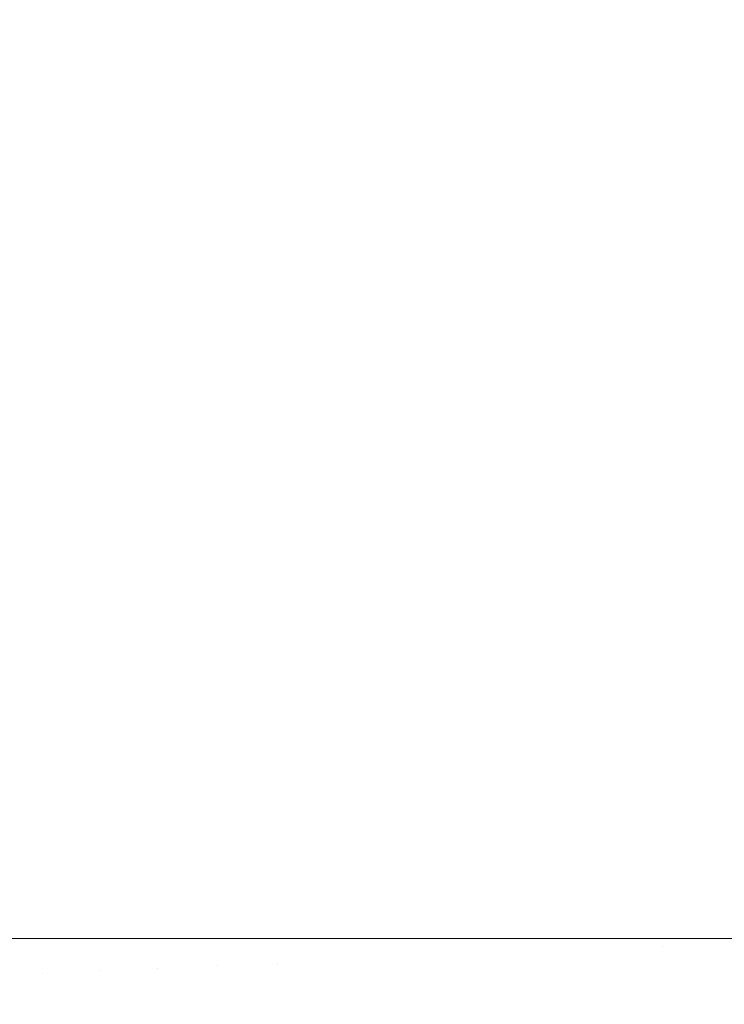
# Model space of a CAD drawing. Header units: centimetres. Extents: x -26 to 27.3, y -25.3 to -23.5.
# Tile 8 of 200: x -25.9446 to -25.8992, y -25.1641 to -25.1007. Entities that reach past the tile are written whole.
import ezdxf

# ---------------------------------------------------------------- set-up
doc = ezdxf.new("R2010")
doc.units = ezdxf.units.CM
doc.header["$LTSCALE"] = 2.54
doc.layers.add('Lucido design-1', color=7, linetype='Continuous')

# ---------------------------------------------------------------- blocks, each defined once
blk = doc.blocks.new('Gruppo-4-1')
at = {"color": 7, "linetype": 'Continuous', "lineweight": 9}
for points, invisible_edges in [([(-25.945721, -25.159888, -350.066134), (-25.945721, -23.559888, -350.066134), (-25.942291, -23.559888, -350.068299), (-25.942291, -25.159888, -350.068299)], 5), ([(-25.943176, -23.559888, -349.297574), (-25.945711, -23.559888, -349.299214), (-25.945711, -25.159888, -349.299214), (-25.943176, -25.159888, -349.297574)], 10), ([(-25.943176, -25.159888, -349.297574), (-25.942283, -25.159888, -349.297049), (-25.942283, -23.559888, -349.297049), (-25.943176, -23.559888, -349.297574)], 10), ([(-25.942291, -25.159888, -350.068299), (-25.942291, -23.559888, -350.068299), (-25.938781, -23.559888, -350.07032), (-25.938781, -25.159888, -350.07032)], 5), ([(-25.939513, -23.559888, -349.295419), (-25.942283, -23.559888, -349.297049), (-25.942283, -25.159888, -349.297049), (-25.939513, -25.159888, -349.295419)], 10), ([(-25.939513, -25.159888, -349.295419), (-25.938774, -25.159888, -349.295026), (-25.938774, -23.559888, -349.295026), (-25.939513, -23.559888, -349.295419)], 10), ([(-25.938781, -25.159888, -350.07032), (-25.938781, -23.559888, -350.07032), (-25.935195, -23.559888, -350.072196), (-25.935195, -25.159888, -350.072196)], 5), ([(-25.935758, -23.559888, -349.29342), (-25.938774, -23.559888, -349.295026), (-25.938774, -25.159888, -349.295026), (-25.935758, -25.159888, -349.29342)], 10), ([(-25.935758, -25.159888, -349.29342), (-25.93519, -25.159888, -349.293148), (-25.93519, -23.559888, -349.293148), (-25.935758, -23.559888, -349.29342)], 10), ([(-25.935195, -25.159888, -350.072196), (-25.935195, -23.559888, -350.072196), (-25.931541, -23.559888, -350.073923), (-25.931541, -25.159888, -350.073923)], 5), ([(-25.931915, -23.559888, -349.291579), (-25.93519, -23.559888, -349.293148), (-25.93519, -25.159888, -349.293148), (-25.931915, -25.159888, -349.291579)], 10), ([(-25.931915, -25.159888, -349.291579), (-25.931538, -25.159888, -349.291418), (-25.931538, -23.559888, -349.291418), (-25.931915, -23.559888, -349.291579)], 10), ([(-25.931541, -25.159888, -350.073923), (-25.931541, -23.559888, -350.073923), (-25.927824, -23.559888, -350.075499), (-25.927824, -25.159888, -350.075499)], 5), ([(-25.927993, -23.559888, -349.289902), (-25.931538, -23.559888, -349.291418), (-25.931538, -25.159888, -349.291418), (-25.927993, -25.159888, -349.289902)], 10), ([(-25.927993, -25.159888, -349.289902), (-25.927822, -25.159888, -349.289838), (-25.927822, -23.559888, -349.289838), (-25.927993, -23.559888, -349.289902)], 10), ([(-25.927824, -25.159888, -350.075499), (-25.927824, -23.559888, -350.075499), (-25.92405, -23.559888, -350.076923), (-25.92405, -25.159888, -350.076923)], 5), ([(-25.927822, -23.559888, -349.289838), (-25.927822, -25.159888, -349.289838), (-25.92405, -25.159888, -349.288412), (-25.92405, -23.559888, -349.288412)], 5), ([(-25.923997, -23.559888, -349.288392), (-25.92405, -23.559888, -349.288412), (-25.92405, -25.159888, -349.288412), (-25.923997, -25.159888, -349.288392)], 10), ([(-25.92405, -25.159888, -350.076923), (-25.92405, -23.559888, -350.076923), (-25.920227, -23.559888, -350.078192), (-25.920227, -25.159888, -350.078192)], 5), ([(-25.923997, -25.159888, -349.288392), (-25.920225, -25.159888, -349.287147), (-25.920225, -23.559888, -349.287147), (-25.923997, -23.559888, -349.288392)], 10), ([(-25.920227, -25.159888, -350.078192), (-25.920227, -23.559888, -350.078192), (-25.91636, -23.559888, -350.079304), (-25.91636, -25.159888, -350.079304)], 5), ([(-25.919934, -23.559888, -349.287051), (-25.920225, -23.559888, -349.287147), (-25.920225, -25.159888, -349.287147), (-25.919934, -25.159888, -349.287051)], 10), ([(-25.919934, -25.159888, -349.287051), (-25.916358, -25.159888, -349.286039), (-25.916358, -23.559888, -349.286039), (-25.919934, -23.559888, -349.287051)], 10), ([(-25.91636, -25.159888, -350.079304), (-25.91636, -23.559888, -350.079304), (-25.912457, -23.559888, -350.080259), (-25.912457, -25.159888, -350.080259)], 5), ([(-25.915811, -23.559888, -349.285885), (-25.916358, -23.559888, -349.286039), (-25.916358, -25.159888, -349.286039), (-25.915811, -25.159888, -349.285885)], 10), ([(-25.915811, -25.159888, -349.285885), (-25.912454, -25.159888, -349.285088), (-25.912454, -23.559888, -349.285088), (-25.915811, -23.559888, -349.285885)], 10), ([(-25.912457, -25.159888, -350.080259), (-25.912457, -23.559888, -350.080259), (-25.908523, -23.559888, -350.081056), (-25.908523, -25.159888, -350.081056)], 5), ([(-25.911636, -23.559888, -349.284894), (-25.912454, -23.559888, -349.285088), (-25.912454, -25.159888, -349.285088), (-25.911636, -25.159888, -349.284894)], 10), ([(-25.911636, -25.159888, -349.284894), (-25.90852, -25.159888, -349.284295), (-25.90852, -23.559888, -349.284295), (-25.911636, -23.559888, -349.284894)], 10), ([(-25.908523, -25.159888, -350.081056), (-25.908523, -23.559888, -350.081056), (-25.904566, -23.559888, -350.081693), (-25.904566, -25.159888, -350.081693)], 5), ([(-25.907415, -23.559888, -349.284083), (-25.90852, -23.559888, -349.284295), (-25.90852, -25.159888, -349.284295), (-25.907415, -25.159888, -349.284083)], 10), ([(-25.907415, -25.159888, -349.284083), (-25.904563, -25.159888, -349.28366), (-25.904563, -23.559888, -349.28366), (-25.907415, -23.559888, -349.284083)], 10), ([(-25.904566, -25.159888, -350.081693), (-25.904566, -23.559888, -350.081693), (-25.900592, -23.559888, -350.082171), (-25.900592, -25.159888, -350.082171)], 5), ([(-25.903156, -23.559888, -349.283452), (-25.904563, -23.559888, -349.28366), (-25.904563, -25.159888, -349.28366), (-25.903156, -25.159888, -349.283452)], 10), ([(-25.903156, -25.159888, -349.283452), (-25.90059, -25.159888, -349.283185), (-25.90059, -23.559888, -349.283185), (-25.903156, -23.559888, -349.283452)], 10), ([(-25.900592, -25.159888, -350.082171), (-25.900592, -23.559888, -350.082171), (-25.896608, -23.559888, -350.082489), (-25.896608, -25.159888, -350.082489)], 5), ([(-25.898866, -23.559888, -349.283005), (-25.90059, -23.559888, -349.283185), (-25.90059, -25.159888, -349.283185), (-25.898866, -25.159888, -349.283005)], 10), ([(-25.946689, -25.162269, -349.29988), (-25.943128, -25.162117, -349.297574), (-25.943176, -25.159888, -349.297574), (-25.945711, -25.159888, -349.299214)], 11), ([(-25.945671, -25.162225, -350.066134), (-25.945721, -25.159888, -350.066134), (-25.942291, -25.159888, -350.068299), (-25.942245, -25.16208, -350.068299)], 13), ([(-25.942283, -25.159888, -349.297049), (-25.943176, -25.159888, -349.297574), (-25.943128, -25.162117, -349.297574)], 10), ([(-25.943128, -25.162117, -349.297574), (-25.939469, -25.161962, -349.295419), (-25.939513, -25.159888, -349.295419), (-25.942283, -25.159888, -349.297049)], 11), ([(-25.942245, -25.16208, -350.068299), (-25.942291, -25.159888, -350.068299), (-25.938781, -25.159888, -350.07032), (-25.938738, -25.161931, -350.07032)], 13), ([(-25.938774, -25.159888, -349.295026), (-25.939513, -25.159888, -349.295419), (-25.939469, -25.161962, -349.295419)], 10), ([(-25.939469, -25.161962, -349.295419), (-25.935717, -25.161803, -349.29342), (-25.935758, -25.159888, -349.29342), (-25.938774, -25.159888, -349.295026)], 11), ([(-25.938738, -25.161931, -350.07032), (-25.938781, -25.159888, -350.07032), (-25.935195, -25.159888, -350.072196), (-25.935155, -25.161779, -350.072196)], 13), ([(-25.93519, -25.159888, -349.293148), (-25.935758, -25.159888, -349.29342), (-25.935717, -25.161803, -349.29342)], 10), ([(-25.935717, -25.161803, -349.29342), (-25.931878, -25.161639, -349.291579), (-25.931915, -25.159888, -349.291579), (-25.93519, -25.159888, -349.293148)], 11), ([(-25.935155, -25.161779, -350.072196), (-25.935195, -25.159888, -350.072196), (-25.931541, -25.159888, -350.073923), (-25.931504, -25.161624, -350.073923)], 13), ([(-25.931538, -25.159888, -349.291418), (-25.931915, -25.159888, -349.291579), (-25.931878, -25.161639, -349.291579)], 10), ([(-25.931878, -25.161639, -349.291579), (-25.927959, -25.161473, -349.289902), (-25.927993, -25.159888, -349.289902), (-25.931538, -25.159888, -349.291418)], 11), ([(-25.931504, -25.161624, -350.073923), (-25.931541, -25.159888, -350.073923), (-25.927824, -25.159888, -350.075499), (-25.92779, -25.161466, -350.075499)], 13), ([(-25.927822, -25.159888, -349.289838), (-25.927993, -25.159888, -349.289902), (-25.927959, -25.161473, -349.289902)], 10), ([(-25.92405, -25.159888, -349.288412), (-25.927822, -25.159888, -349.289838), (-25.927959, -25.161473, -349.289902), (-25.923967, -25.161303, -349.288392)], 14), ([(-25.92779, -25.161466, -350.075499), (-25.927824, -25.159888, -350.075499), (-25.92405, -25.159888, -350.076923), (-25.92402, -25.161306, -350.076923)], 13), ([(-25.923967, -25.161303, -349.288392), (-25.923997, -25.159888, -349.288392), (-25.92405, -25.159888, -349.288412)], 9), ([(-25.92402, -25.161306, -350.076923), (-25.92405, -25.159888, -350.076923), (-25.920227, -25.159888, -350.078192), (-25.9202, -25.161143, -350.078192)], 13), ([(-25.920225, -25.159888, -349.287147), (-25.923997, -25.159888, -349.288392), (-25.923967, -25.161303, -349.288392), (-25.919907, -25.161131, -349.287051)], 14), ([(-25.9202, -25.161143, -350.078192), (-25.920227, -25.159888, -350.078192), (-25.91636, -25.159888, -350.079304), (-25.916337, -25.160979, -350.079304)], 13), ([(-25.919907, -25.161131, -349.287051), (-25.919934, -25.159888, -349.287051), (-25.920225, -25.159888, -349.287147)], 9), ([(-25.916358, -25.159888, -349.286039), (-25.919934, -25.159888, -349.287051), (-25.919907, -25.161131, -349.287051), (-25.915788, -25.160956, -349.285885)], 14), ([(-25.916337, -25.160979, -350.079304), (-25.91636, -25.159888, -350.079304), (-25.912457, -25.159888, -350.080259), (-25.912437, -25.160814, -350.080259)], 13), ([(-25.915788, -25.160956, -349.285885), (-25.915811, -25.159888, -349.285885), (-25.916358, -25.159888, -349.286039)], 9), ([(-25.912454, -25.159888, -349.285088), (-25.915811, -25.159888, -349.285885), (-25.915788, -25.160956, -349.285885), (-25.911617, -25.160779, -349.284894)], 14), ([(-25.912437, -25.160814, -350.080259), (-25.912457, -25.159888, -350.080259), (-25.908523, -25.159888, -350.081056), (-25.908507, -25.160647, -350.081056)], 13), ([(-25.911617, -25.160779, -349.284894), (-25.911636, -25.159888, -349.284894), (-25.912454, -25.159888, -349.285088)], 9), ([(-25.90852, -25.159888, -349.284295), (-25.911636, -25.159888, -349.284894), (-25.911617, -25.160779, -349.284894), (-25.9074, -25.1606, -349.284083)], 14), ([(-25.908507, -25.160647, -350.081056), (-25.908523, -25.159888, -350.081056), (-25.904566, -25.159888, -350.081693), (-25.904554, -25.160479, -350.081693)], 13), ([(-25.9074, -25.1606, -349.284083), (-25.907415, -25.159888, -349.284083), (-25.90852, -25.159888, -349.284295)], 9), ([(-25.904563, -25.159888, -349.28366), (-25.907415, -25.159888, -349.284083), (-25.9074, -25.1606, -349.284083), (-25.903145, -25.160419, -349.283452)], 14), ([(-25.904554, -25.160479, -350.081693), (-25.904566, -25.159888, -350.081693), (-25.900592, -25.159888, -350.082171), (-25.900583, -25.16031, -350.082171)], 13), ([(-25.903145, -25.160419, -349.283452), (-25.903156, -25.159888, -349.283452), (-25.904563, -25.159888, -349.28366)], 9), ([(-25.904516, -25.161068, -350.081693), (-25.904554, -25.160479, -350.081693), (-25.900583, -25.16031, -350.082171), (-25.900556, -25.160731, -350.082171)], 15), ([(-25.90059, -25.159888, -349.283185), (-25.903156, -25.159888, -349.283452), (-25.903145, -25.160419, -349.283452)], 10), ([(-25.903145, -25.160419, -349.283452), (-25.898859, -25.160237, -349.283005), (-25.898866, -25.159888, -349.283005), (-25.90059, -25.159888, -349.283185)], 11), ([(-25.898837, -25.160585, -349.283005), (-25.898859, -25.160237, -349.283005), (-25.903145, -25.160419, -349.283452), (-25.903111, -25.160949, -349.283452)], 15), ([(-25.900583, -25.16031, -350.082171), (-25.900592, -25.159888, -350.082171), (-25.896608, -25.159888, -350.082489), (-25.896602, -25.160141, -350.082489)], 13), ([(-25.900556, -25.160731, -350.082171), (-25.900583, -25.16031, -350.082171), (-25.896602, -25.160141, -350.082489), (-25.896586, -25.160393, -350.082489)], 15), ([(-25.900512, -25.161151, -350.082171), (-25.900556, -25.160731, -350.082171), (-25.896586, -25.160393, -350.082489), (-25.896559, -25.160645, -350.082489)], 15), ([(-25.92012, -25.162397, -350.078192), (-25.9202, -25.161143, -350.078192), (-25.916337, -25.160979, -350.079304), (-25.916268, -25.162069, -350.079304)], 15), ([(-25.915721, -25.162022, -349.285885), (-25.915788, -25.160956, -349.285885), (-25.919907, -25.161131, -349.287051), (-25.919828, -25.162372, -349.287051)], 15), ([(-25.916268, -25.162069, -350.079304), (-25.916337, -25.160979, -350.079304), (-25.912437, -25.160814, -350.080259), (-25.912378, -25.161738, -350.080259)], 15), ([(-25.91156, -25.161668, -349.284894), (-25.911617, -25.160779, -349.284894), (-25.915788, -25.160956, -349.285885), (-25.915721, -25.162022, -349.285885)], 15), ([(-25.912378, -25.161738, -350.080259), (-25.912437, -25.160814, -350.080259), (-25.908507, -25.160647, -350.081056), (-25.908459, -25.161404, -350.081056)], 15), ([(-25.907355, -25.16131, -349.284083), (-25.9074, -25.1606, -349.284083), (-25.911617, -25.160779, -349.284894), (-25.91156, -25.161668, -349.284894)], 15), ([(-25.908459, -25.161404, -350.081056), (-25.908507, -25.160647, -350.081056), (-25.904554, -25.160479, -350.081693), (-25.904516, -25.161068, -350.081693)], 15), ([(-25.903111, -25.160949, -349.283452), (-25.903145, -25.160419, -349.283452), (-25.9074, -25.1606, -349.284083), (-25.907355, -25.16131, -349.284083)], 15), ([(-25.903055, -25.161477, -349.283452), (-25.903111, -25.160949, -349.283452), (-25.907355, -25.16131, -349.284083), (-25.907279, -25.162018, -349.284083)], 15), ([(-25.904454, -25.161656, -350.081693), (-25.904516, -25.161068, -350.081693), (-25.900556, -25.160731, -350.082171), (-25.900512, -25.161151, -350.082171)], 15), ([(-25.8988, -25.160932, -349.283005), (-25.898837, -25.160585, -349.283005), (-25.903111, -25.160949, -349.283452), (-25.903055, -25.161477, -349.283452)], 15), ([(-25.898748, -25.161277, -349.283005), (-25.8988, -25.160932, -349.283005), (-25.903055, -25.161477, -349.283452), (-25.902976, -25.162002, -349.283452)], 15), ([(-25.900449, -25.161569, -350.082171), (-25.900512, -25.161151, -350.082171), (-25.896559, -25.160645, -350.082489), (-25.896522, -25.160895, -350.082489)], 15), ([(-25.900369, -25.161983, -350.082171), (-25.900449, -25.161569, -350.082171), (-25.896522, -25.160895, -350.082489), (-25.896474, -25.161144, -350.082489)], 15), ([(-25.931767, -25.163388, -349.291579), (-25.931878, -25.161639, -349.291579), (-25.935717, -25.161803, -349.29342), (-25.935595, -25.163714, -349.29342)], 15), ([(-25.935035, -25.163666, -350.072196), (-25.935155, -25.161779, -350.072196), (-25.931504, -25.161624, -350.073923), (-25.931393, -25.163356, -350.073923)], 15), ([(-25.927858, -25.163055, -349.289902), (-25.927959, -25.161473, -349.289902), (-25.931878, -25.161639, -349.291579), (-25.931767, -25.163388, -349.291579)], 15), ([(-25.931393, -25.163356, -350.073923), (-25.931504, -25.161624, -350.073923), (-25.92779, -25.161466, -350.075499), (-25.92769, -25.163041, -350.075499)], 15), ([(-25.923877, -25.162716, -349.288392), (-25.923967, -25.161303, -349.288392), (-25.927959, -25.161473, -349.289902), (-25.927858, -25.163055, -349.289902)], 15), ([(-25.92769, -25.163041, -350.075499), (-25.92779, -25.161466, -350.075499), (-25.92402, -25.161306, -350.076923), (-25.92393, -25.162721, -350.076923)], 15), ([(-25.92393, -25.162721, -350.076923), (-25.92402, -25.161306, -350.076923), (-25.9202, -25.161143, -350.078192), (-25.92012, -25.162397, -350.078192)], 15), ([(-25.919828, -25.162372, -349.287051), (-25.919907, -25.161131, -349.287051), (-25.923967, -25.161303, -349.288392), (-25.923877, -25.162716, -349.288392)], 15), ([(-25.911466, -25.162554, -349.284894), (-25.91156, -25.161668, -349.284894), (-25.915721, -25.162022, -349.285885), (-25.915607, -25.163084, -349.285885)], 15), ([(-25.91228, -25.162658, -350.080259), (-25.912378, -25.161738, -350.080259), (-25.908459, -25.161404, -350.081056), (-25.908379, -25.162159, -350.081056)], 15), ([(-25.907279, -25.162018, -349.284083), (-25.907355, -25.16131, -349.284083), (-25.91156, -25.161668, -349.284894), (-25.911466, -25.162554, -349.284894)], 15), ([(-25.908379, -25.162159, -350.081056), (-25.908459, -25.161404, -350.081056), (-25.904516, -25.161068, -350.081693), (-25.904454, -25.161656, -350.081693)], 15), ([(-25.908266, -25.162909, -350.081056), (-25.908379, -25.162159, -350.081056), (-25.904454, -25.161656, -350.081693), (-25.904366, -25.16224, -350.081693)], 15), ([(-25.902976, -25.162002, -349.283452), (-25.903055, -25.161477, -349.283452), (-25.907279, -25.162018, -349.284083), (-25.907174, -25.162722, -349.284083)], 15), ([(-25.904366, -25.16224, -350.081693), (-25.904454, -25.161656, -350.081693), (-25.900512, -25.161151, -350.082171), (-25.900449, -25.161569, -350.082171)], 15), ([(-25.904254, -25.162821, -350.081693), (-25.904366, -25.16224, -350.081693), (-25.900449, -25.161569, -350.082171), (-25.900369, -25.161983, -350.082171)], 15), ([(-25.898682, -25.16162, -349.283005), (-25.898748, -25.161277, -349.283005), (-25.902976, -25.162002, -349.283452), (-25.902875, -25.162523, -349.283452)], 15), ([(-25.898601, -25.161959, -349.283005), (-25.898682, -25.16162, -349.283005), (-25.902875, -25.162523, -349.283452), (-25.902752, -25.16304, -349.283452)], 15), ([(-25.900271, -25.162394, -350.082171), (-25.900369, -25.161983, -350.082171), (-25.896474, -25.161144, -350.082489), (-25.896415, -25.16139, -350.082489)], 15), ([(-25.900156, -25.1628, -350.082171), (-25.900271, -25.162394, -350.082171), (-25.896415, -25.16139, -350.082489), (-25.896346, -25.161633, -350.082489)], 15), ([(-25.900024, -25.163201, -350.082171), (-25.900156, -25.1628, -350.082171), (-25.896346, -25.161633, -350.082489), (-25.896267, -25.161874, -350.082489)], 15), ([(-25.942986, -25.164343, -349.297574), (-25.943128, -25.162117, -349.297574), (-25.946689, -25.162269, -349.29988), (-25.946537, -25.164645, -349.29988)], 15), ([(-25.945522, -25.164559, -350.066134), (-25.945671, -25.162225, -350.066134), (-25.942245, -25.16208, -350.068299), (-25.942105, -25.164268, -350.068299)], 15), ([(-25.939337, -25.164032, -349.295419), (-25.939469, -25.161962, -349.295419), (-25.943128, -25.162117, -349.297574), (-25.942986, -25.164343, -349.297574)], 15), ([(-25.942105, -25.164268, -350.068299), (-25.942245, -25.16208, -350.068299), (-25.938738, -25.161931, -350.07032), (-25.938608, -25.16397, -350.07032)], 15), ([(-25.935595, -25.163714, -349.29342), (-25.935717, -25.161803, -349.29342), (-25.939469, -25.161962, -349.295419), (-25.939337, -25.164032, -349.295419)], 15), ([(-25.938608, -25.16397, -350.07032), (-25.938738, -25.161931, -350.07032), (-25.935155, -25.161779, -350.072196), (-25.935035, -25.163666, -350.072196)], 15), ([(-25.919987, -25.163645, -350.078192), (-25.92012, -25.162397, -350.078192), (-25.916268, -25.162069, -350.079304), (-25.916152, -25.163154, -350.079304)], 15), ([(-25.915607, -25.163084, -349.285885), (-25.915721, -25.162022, -349.285885), (-25.919828, -25.162372, -349.287051), (-25.919697, -25.163608, -349.287051)], 15), ([(-25.916152, -25.163154, -350.079304), (-25.916268, -25.162069, -350.079304), (-25.912378, -25.161738, -350.080259), (-25.91228, -25.162658, -350.080259)], 15), ([(-25.912143, -25.163574, -350.080259), (-25.91228, -25.162658, -350.080259), (-25.908379, -25.162159, -350.081056), (-25.908266, -25.162909, -350.081056)], 15), ([(-25.907174, -25.162722, -349.284083), (-25.907279, -25.162018, -349.284083), (-25.911466, -25.162554, -349.284894), (-25.911334, -25.163435, -349.284894)], 15), ([(-25.908122, -25.163654, -350.081056), (-25.908266, -25.162909, -350.081056), (-25.904366, -25.16224, -350.081693), (-25.904254, -25.162821, -350.081693)], 15), ([(-25.902875, -25.162523, -349.283452), (-25.902976, -25.162002, -349.283452), (-25.907174, -25.162722, -349.284083), (-25.907039, -25.163421, -349.284083)], 15), ([(-25.904117, -25.163395, -350.081693), (-25.904254, -25.162821, -350.081693), (-25.900369, -25.161983, -350.082171), (-25.900271, -25.162394, -350.082171)], 15), ([(-25.898506, -25.162295, -349.283005), (-25.898601, -25.161959, -349.283005), (-25.902752, -25.16304, -349.283452), (-25.902608, -25.163551, -349.283452)], 15), ([(-25.898397, -25.162626, -349.283005), (-25.898506, -25.162295, -349.283005), (-25.902608, -25.163551, -349.283452), (-25.902441, -25.164055, -349.283452)], 15), ([(-25.899875, -25.163596, -350.082171), (-25.900024, -25.163201, -350.082171), (-25.896267, -25.161874, -350.082489), (-25.896178, -25.16211, -350.082489)], 15), ([(-25.899709, -25.163984, -350.082171), (-25.899875, -25.163596, -350.082171), (-25.896178, -25.16211, -350.082489), (-25.896078, -25.162343, -350.082489)], 15), ([(-25.923727, -25.164124, -349.288392), (-25.923877, -25.162716, -349.288392), (-25.927858, -25.163055, -349.289902), (-25.92769, -25.164632, -349.289902)], 15), ([(-25.927523, -25.16461, -350.075499), (-25.92769, -25.163041, -350.075499), (-25.92393, -25.162721, -350.076923), (-25.92378, -25.164131, -350.076923)], 15), ([(-25.92378, -25.164131, -350.076923), (-25.92393, -25.162721, -350.076923), (-25.92012, -25.162397, -350.078192), (-25.919987, -25.163645, -350.078192)], 15), ([(-25.919697, -25.163608, -349.287051), (-25.919828, -25.162372, -349.287051), (-25.923877, -25.162716, -349.288392), (-25.923727, -25.164124, -349.288392)], 15), ([(-25.915991, -25.164234, -350.079304), (-25.916152, -25.163154, -350.079304), (-25.91228, -25.162658, -350.080259), (-25.912143, -25.163574, -350.080259)], 15), ([(-25.911334, -25.163435, -349.284894), (-25.911466, -25.162554, -349.284894), (-25.915607, -25.163084, -349.285885), (-25.915449, -25.164141, -349.285885)], 15), ([(-25.911968, -25.164483, -350.080259), (-25.912143, -25.163574, -350.080259), (-25.908266, -25.162909, -350.081056), (-25.908122, -25.163654, -350.081056)], 15), ([(-25.907039, -25.163421, -349.284083), (-25.907174, -25.162722, -349.284083), (-25.911334, -25.163435, -349.284894), (-25.911165, -25.16431, -349.284894)], 15), ([(-25.907947, -25.164392, -350.081056), (-25.908122, -25.163654, -350.081056), (-25.904254, -25.162821, -350.081693), (-25.904117, -25.163395, -350.081693)], 15), ([(-25.902752, -25.16304, -349.283452), (-25.902875, -25.162523, -349.283452), (-25.907039, -25.163421, -349.284083), (-25.906874, -25.164113, -349.284083)], 15), ([(-25.903956, -25.163964, -350.081693), (-25.904117, -25.163395, -350.081693), (-25.900271, -25.162394, -350.082171), (-25.900156, -25.1628, -350.082171)], 15), ([(-25.903771, -25.164525, -350.081693), (-25.903956, -25.163964, -350.081693), (-25.900156, -25.1628, -350.082171), (-25.900024, -25.163201, -350.082171)], 15), ([(-25.898274, -25.162953, -349.283005), (-25.898397, -25.162626, -349.283005), (-25.902441, -25.164055, -349.283452), (-25.902254, -25.164552, -349.283452)], 15), ([(-25.899527, -25.164365, -350.082171), (-25.899709, -25.163984, -350.082171), (-25.896078, -25.162343, -350.082489), (-25.895969, -25.162571, -350.082489)], 15), ([(-25.899329, -25.164738, -350.082171), (-25.899527, -25.164365, -350.082171), (-25.895969, -25.162571, -350.082489), (-25.895851, -25.162795, -350.082489)], 15), ([(-25.899116, -25.165102, -350.082171), (-25.899329, -25.164738, -350.082171), (-25.895851, -25.162795, -350.082489), (-25.895723, -25.163013, -350.082489)], 15), ([(-25.931581, -25.16513, -349.291579), (-25.931767, -25.163388, -349.291579), (-25.935595, -25.163714, -349.29342), (-25.935392, -25.165618, -349.29342)], 15), ([(-25.934835, -25.165546, -350.072196), (-25.935035, -25.163666, -350.072196), (-25.931393, -25.163356, -350.073923), (-25.93121, -25.165082, -350.073923)], 15), ([(-25.92769, -25.164632, -349.289902), (-25.927858, -25.163055, -349.289902), (-25.931767, -25.163388, -349.291579), (-25.931581, -25.16513, -349.291579)], 15), ([(-25.93121, -25.165082, -350.073923), (-25.931393, -25.163356, -350.073923), (-25.92769, -25.163041, -350.075499), (-25.927523, -25.16461, -350.075499)], 15), ([(-25.919802, -25.164887, -350.078192), (-25.919987, -25.163645, -350.078192), (-25.916152, -25.163154, -350.079304), (-25.915991, -25.164234, -350.079304)], 15), ([(-25.915449, -25.164141, -349.285885), (-25.915607, -25.163084, -349.285885), (-25.919697, -25.163608, -349.287051), (-25.919513, -25.164837, -349.287051)], 15), ([(-25.915783, -25.165305, -350.079304), (-25.915991, -25.164234, -350.079304), (-25.912143, -25.163574, -350.080259), (-25.911968, -25.164483, -350.080259)], 15), ([(-25.911165, -25.16431, -349.284894), (-25.911334, -25.163435, -349.284894), (-25.915449, -25.164141, -349.285885), (-25.915246, -25.16519, -349.285885)], 15), ([(-25.906874, -25.164113, -349.284083), (-25.907039, -25.163421, -349.284083), (-25.911165, -25.16431, -349.284894), (-25.910959, -25.165177, -349.284894)], 15), ([(-25.90774, -25.165123, -350.081056), (-25.907947, -25.164392, -350.081056), (-25.904117, -25.163395, -350.081693), (-25.903956, -25.163964, -350.081693)], 15), ([(-25.902608, -25.163551, -349.283452), (-25.902752, -25.16304, -349.283452), (-25.906874, -25.164113, -349.284083), (-25.90668, -25.164798, -349.284083)], 15), ([(-25.902441, -25.164055, -349.283452), (-25.902608, -25.163551, -349.283452), (-25.90668, -25.164798, -349.284083), (-25.906457, -25.165474, -349.284083)], 15), ([(-25.903563, -25.165078, -350.081693), (-25.903771, -25.164525, -350.081693), (-25.900024, -25.163201, -350.082171), (-25.899875, -25.163596, -350.082171)], 15), ([(-25.898137, -25.163274, -349.283005), (-25.898274, -25.162953, -349.283005), (-25.902254, -25.164552, -349.283452), (-25.902046, -25.16504, -349.283452)], 15), ([(-25.897986, -25.163588, -349.283005), (-25.898137, -25.163274, -349.283005), (-25.902046, -25.16504, -349.283452), (-25.901817, -25.16552, -349.283452)], 15), ([(-25.939117, -25.166095, -349.295419), (-25.939337, -25.164032, -349.295419), (-25.942986, -25.164343, -349.297574), (-25.94275, -25.16656, -349.297574)], 15), ([(-25.941873, -25.166448, -350.068299), (-25.942105, -25.164268, -350.068299), (-25.938608, -25.16397, -350.07032), (-25.938391, -25.166002, -350.07032)], 15), ([(-25.935392, -25.165618, -349.29342), (-25.935595, -25.163714, -349.29342), (-25.939337, -25.164032, -349.295419), (-25.939117, -25.166095, -349.295419)], 15), ([(-25.938391, -25.166002, -350.07032), (-25.938608, -25.16397, -350.07032), (-25.935035, -25.163666, -350.072196), (-25.934835, -25.165546, -350.072196)], 15), ([(-25.923517, -25.165524, -349.288392), (-25.923727, -25.164124, -349.288392), (-25.92769, -25.164632, -349.289902), (-25.927456, -25.166199, -349.289902)], 15), ([(-25.927289, -25.166171, -350.075499), (-25.927523, -25.16461, -350.075499), (-25.92378, -25.164131, -350.076923), (-25.92357, -25.165533, -350.076923)], 15), ([(-25.92357, -25.165533, -350.076923), (-25.92378, -25.164131, -350.076923), (-25.919987, -25.163645, -350.078192), (-25.919802, -25.164887, -350.078192)], 15), ([(-25.919513, -25.164837, -349.287051), (-25.919697, -25.163608, -349.287051), (-25.923727, -25.164124, -349.288392), (-25.923517, -25.165524, -349.288392)], 15), ([(-25.911753, -25.165384, -350.080259), (-25.911968, -25.164483, -350.080259), (-25.908122, -25.163654, -350.081056), (-25.907947, -25.164392, -350.081056)], 15), ([(-25.90668, -25.164798, -349.284083), (-25.906874, -25.164113, -349.284083), (-25.910959, -25.165177, -349.284894), (-25.910716, -25.166034, -349.284894)], 15), ([(-25.907502, -25.165843, -350.081056), (-25.90774, -25.165123, -350.081056), (-25.903956, -25.163964, -350.081693), (-25.903771, -25.164525, -350.081693)], 15), ([(-25.902254, -25.164552, -349.283452), (-25.902441, -25.164055, -349.283452), (-25.906457, -25.165474, -349.284083), (-25.906206, -25.16614, -349.284083)], 15), ([(-25.903331, -25.165621, -350.081693), (-25.903563, -25.165078, -350.081693), (-25.899875, -25.163596, -350.082171), (-25.899709, -25.163984, -350.082171)], 15), ([(-25.903076, -25.166155, -350.081693), (-25.903331, -25.165621, -350.081693), (-25.899709, -25.163984, -350.082171), (-25.899527, -25.164365, -350.082171)], 15), ([(-25.897823, -25.163897, -349.283005), (-25.897986, -25.163588, -349.283005), (-25.901817, -25.16552, -349.283452), (-25.901568, -25.165989, -349.283452)], 15), ([(-25.897646, -25.164198, -349.283005), (-25.897823, -25.163897, -349.283005), (-25.901568, -25.165989, -349.283452), (-25.901299, -25.166447, -349.283452)], 15)]:
    blk.add_3dface(points, dxfattribs=dict(at, invisible_edges=invisible_edges))

msp = doc.modelspace()

# ---------------------------------------------------------------- block references
at = {"layer": 'Lucido design-1', "color": 7}
msp.add_blockref('Gruppo-4-1', (0, 0), dxfattribs=at)

doc.saveas('drawing.dxf')
